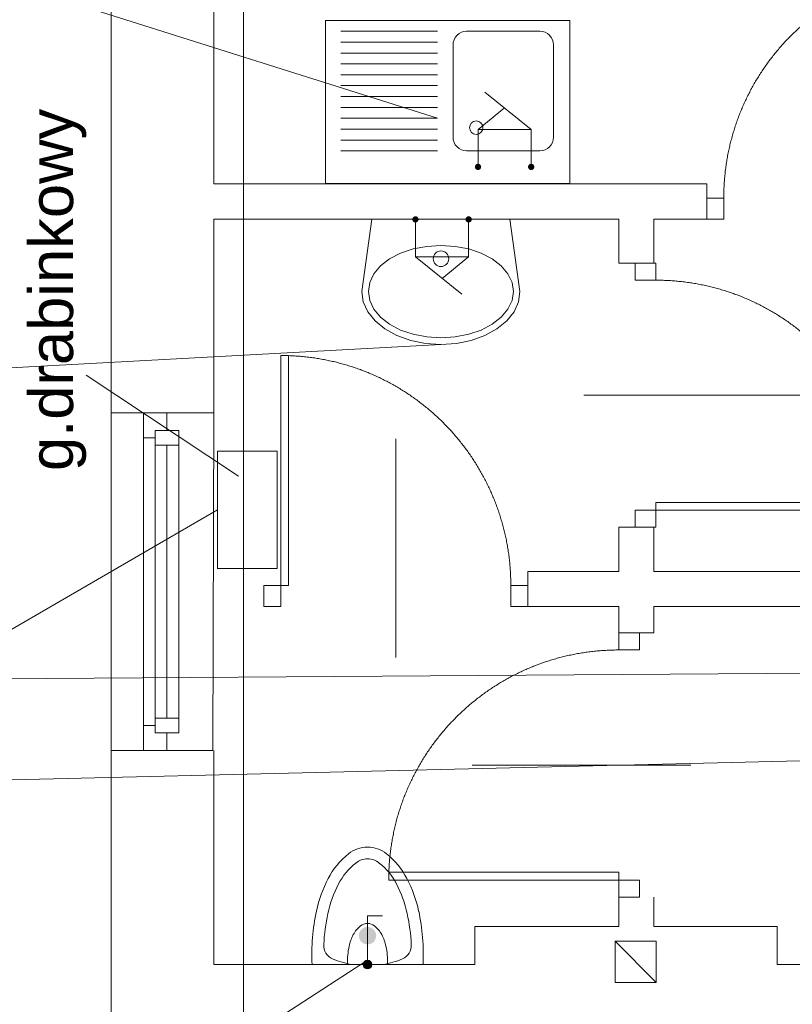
# Model space of a CAD drawing. Header units: millimetres. Extents: x -55054 to 44305, y -132338 to 49528.
# Tile 66 of 72: x 26806 to 29440, y -35694 to -32339. Entities that reach past the tile are written whole.
import ezdxf
from ezdxf import colors
from ezdxf.entities.mleader import LeaderData, LeaderLine
from ezdxf.enums import TextEntityAlignment as Align
from ezdxf.math import Vec2, Vec3

# ---------------------------------------------------------------- set-up
doc = ezdxf.new("R2010")
doc.units = ezdxf.units.MM
doc.header["$LTSCALE"] = 100
doc.linetypes.add('DASHDOT', pattern=[25.4, 12.7, -6.35, 0, -6.35])
doc.linetypes.add('Kosów OSP 27-03-2026_xref$0$DASHED', pattern=[0.75, 0.5, -0.25])
for name, color, linetype, lineweight in [('.WK.DEMONTAŻ', 6, 'Continuous', 13), ('.WK_WODA_OPIS', 7, 'Continuous', 13), ('.XREF', 251, 'Continuous', 5), ('A_meble łazienka i kuchnia', 6, 'Continuous', 20), ('Kosów OSP 27-03-2026_xref$0$A_drzwi', 8, 'Continuous', 5), ('Kosów OSP 27-03-2026_xref$0$A_meble łaz kuch', 8, 'Continuous', 5), ('Kosów OSP 27-03-2026_xref$0$A_meble łazienka i kuchnia', 8, 'Continuous', 5), ('Kosów OSP 27-03-2026_xref$0$A_okno', 8, 'Continuous', 5), ('Kosów OSP 27-03-2026_xref$0$A_opis pom', 8, 'Continuous', 5), ('Kosów OSP 27-03-2026_xref$0$A_opis stolarki', 8, 'Continuous', 5), ('Kosów OSP 27-03-2026_xref$0$A_SC_MUROWANA_DZIAŁOWA', 8, 'Continuous', 5), ('Kosów OSP 27-03-2026_xref$0$A_scianazew', 8, 'Continuous', 5), ('Kosów OSP 27-03-2026_xref$0$GEB-BEZUG', 8, 'Continuous', 5)]:
    doc.layers.add(name, color=color, linetype=linetype, lineweight=lineweight)
doc.styles.add('Kosów OSP 27-03-2026_xref$0$dar-styl', font='arial.ttf')
doc.styles.add('Kosów OSP 27-03-2026_xref$0$Standard', font='arial.ttf')
doc.styles.add('WYMIARY', font='romans.shx', dxfattribs={"width": 0.7})

# ---------------------------------------------------------------- blocks, each defined once
blk = doc.blocks.new('_None')
blk = doc.blocks.new('*U165')
at = {"color": 0}
for p, q in [((-28.55, -9.5), (-28.55, -6.5)), ((-28.55, -6.5), (59.45, -6.5)), ((59.45, -6.5), (59.45, -9.5)), ((-28.55, -9.5), (59.45, -9.5))]:
    blk.add_line(p, q, dxfattribs=at)
for points in [[(-36.55, 0), (-36.55, -6.5), (-28.55, -6.5), (-28.55, 0)], [(-36.55, -94.5), (-36.55, -101), (-28.55, -101), (-28.55, -94.5)]]:
    blk.add_lwpolyline(points, close=True, dxfattribs=at)
at = {"color": 0, "linetype": 'Kosów OSP 27-03-2026_xref$0$DASHED', "ltscale": 15}
blk.add_arc((-28.55, -6.5), 88, 270, 358.0464, dxfattribs=at)
at = {"layer": 'Kosów OSP 27-03-2026_xref$0$A_opis stolarki'}
blk.add_line((-56.09, -50.5), (27.54, -50.5), dxfattribs=at)
at = {"layer": 'Kosów OSP 27-03-2026_xref$0$A_opis stolarki', "ltscale": 0.5, "style": 'Kosów OSP 27-03-2026_xref$0$dar-styl', "text_generation_flag": 2}
blk.add_attdef('ODPORNOŚĆ_OGNIOWA', text='', height=15, rotation=85.9367, dxfattribs=at).set_placement((-55.81, -47.55), align=Align.TOP_CENTER)
at = {"layer": 'Kosów OSP 27-03-2026_xref$0$A_opis stolarki', "ltscale": 0.5, "style": 'Kosów OSP 27-03-2026_xref$0$dar-styl'}
blk.add_attdef('SYMBOL_DRZWI1', text='', height=14, dxfattribs=at).set_placement((-16.77, -50.5), align=Align.BOTTOM_CENTER)
blk.add_attdef('SYMBOL_DRZWI2', text='', height=14, dxfattribs=at).set_placement((-16.77, -53.5), align=Align.TOP_CENTER)
blk = doc.blocks.new('*U164')
at = {"color": 0}
for p, q in [((-28.55, -91.5), (-28.55, -94.5)), ((-28.55, -91.5), (59.45, -91.5)), ((59.45, -94.5), (59.45, -91.5)), ((-28.55, -94.5), (59.45, -94.5))]:
    blk.add_line(p, q, dxfattribs=at)
for points in [[(-36.55, -6.5), (-36.55, 0), (-28.55, 0), (-28.55, -6.5)], [(-36.55, -101), (-36.55, -94.5), (-28.55, -94.5), (-28.55, -101)]]:
    blk.add_lwpolyline(points, close=True, dxfattribs=at)
at = {"color": 0, "linetype": 'Kosów OSP 27-03-2026_xref$0$DASHED', "ltscale": 15}
blk.add_arc((-28.55, -94.5), 88, 1.9536, 90, dxfattribs=at)
at = {"layer": 'Kosów OSP 27-03-2026_xref$0$A_opis stolarki'}
blk.add_line((-56.09, -50.5), (27.54, -50.5), dxfattribs=at)
at = {"layer": 'Kosów OSP 27-03-2026_xref$0$A_opis stolarki', "ltscale": 0.5, "style": 'Kosów OSP 27-03-2026_xref$0$dar-styl', "text_generation_flag": 2}
blk.add_attdef('ODPORNOŚĆ_OGNIOWA', text='', height=15, rotation=85.9367, dxfattribs=at).set_placement((-55.81, -47.55), align=Align.TOP_CENTER)
at = {"layer": 'Kosów OSP 27-03-2026_xref$0$A_opis stolarki', "ltscale": 0.5, "style": 'Kosów OSP 27-03-2026_xref$0$dar-styl'}
blk.add_attdef('SYMBOL_DRZWI1', text='', height=14, dxfattribs=at).set_placement((-16.77, -50.5), align=Align.BOTTOM_CENTER)
blk.add_attdef('SYMBOL_DRZWI2', text='', height=14, dxfattribs=at).set_placement((-16.77, -53.5), align=Align.TOP_CENTER)
blk = doc.blocks.new('*U166')
at = {"color": 0}
for p, q in [((0, -6.5), (-88, -6.5)), ((-88, -6.5), (-88, -9.5)), ((0, -9.5), (0, -6.5)), ((0, -9.5), (-88, -9.5))]:
    blk.add_line(p, q, dxfattribs=at)
for points in [[(8, 0), (8, -6.5), (0, -6.5), (0, 0)], [(8, -94.5), (8, -101), (0, -101), (0, -94.5)]]:
    blk.add_lwpolyline(points, close=True, dxfattribs=at)
at = {"color": 0, "linetype": 'Kosów OSP 27-03-2026_xref$0$DASHED', "ltscale": 15}
blk.add_arc((0, -6.5), 88, 181.9536, 270, dxfattribs=at)
at = {"layer": 'Kosów OSP 27-03-2026_xref$0$A_opis stolarki'}
blk.add_line((-56.09, -50.5), (27.54, -50.5), dxfattribs=at)
at = {"layer": 'Kosów OSP 27-03-2026_xref$0$A_opis stolarki', "ltscale": 0.5, "style": 'Kosów OSP 27-03-2026_xref$0$dar-styl'}
blk.add_attdef('ODPORNOŚĆ_OGNIOWA', text='', height=15, rotation=274.0633, dxfattribs=at).set_placement((27.26, -47.55), align=Align.TOP_CENTER)
blk.add_attdef('SYMBOL_DRZWI1', text='', height=14, dxfattribs=at).set_placement((-16.77, -50.5), align=Align.BOTTOM_CENTER)
blk.add_attdef('SYMBOL_DRZWI2', text='', height=14, dxfattribs=at).set_placement((-16.77, -53.5), align=Align.TOP_CENTER)
blk = doc.blocks.new('Kosów OSP 27-03-2026_xref$0$LAV_FLAT_BACK-OVAL_8')
at = {"color": 0, "linetype": 'Continuous'}
for p, q in [((-0.266, 0.2792), (-0.305, 0)), ((0.266, 0.2792), (-0.266, 0.2792)), ((-0.2658, 0.2788), (-0.266, 0.2788)), ((0.266, 0.2788), (0.2658, 0.2788)), ((0.3043, 0), (0.266, 0.2792)), ((-0.1553, 0.1479), (-0.107, 0.1643)), ((-0.107, 0.1643), (-0.0545, 0.1744)), ((-0.0545, 0.1744), (0, 0.1779)), ((0, 0.1779), (0.0545, 0.1744)), ((0.0545, 0.1744), (0.107, 0.1643)), ((0.107, 0.1643), (0.1553, 0.1479)), ((-0.2325, 0.0988), (-0.1977, 0.1258)), ((-0.1977, 0.1258), (-0.1553, 0.1479)), ((0.1553, 0.1479), (0.1977, 0.1258)), ((0.1977, 0.1258), (0.2325, 0.0988)), ((-0.2583, 0.0681), (-0.2325, 0.0988)), ((0.2325, 0.0988), (0.2583, 0.0681)), ((-0.2742, 0.0347), (-0.2583, 0.0681)), ((0.2583, 0.0681), (0.2742, 0.0347)), ((-0.2796, 0), (-0.2742, 0.0347)), ((0.2742, 0.0347), (0.2789, 0)), ((0.2789, 0), (0.2742, -0.0347)), ((0.2992, -0.0397), (0.3043, 0)), ((-0.305, 0), (-0.2992, -0.0397)), ((-0.2742, -0.0347), (-0.2796, 0)), ((-0.2583, -0.0681), (-0.2742, -0.0347)), ((0.2742, -0.0347), (0.2583, -0.0681)), ((-0.2992, -0.0397), (-0.2818, -0.0778)), ((-0.2325, -0.0988), (-0.2583, -0.0681)), ((0.2583, -0.0681), (0.2325, -0.0988)), ((0.2818, -0.0778), (0.2992, -0.0397)), ((-0.2818, -0.0778), (-0.2536, -0.1129)), ((-0.2536, -0.1129), (-0.2157, -0.1437)), ((-0.1977, -0.1258), (-0.2325, -0.0988)), ((0.2325, -0.0988), (0.1977, -0.1258)), ((0.2157, -0.1437), (0.2536, -0.1129)), ((0.2536, -0.1129), (0.2818, -0.0778)), ((-0.2157, -0.1437), (-0.1695, -0.169)), ((-0.1553, -0.1479), (-0.1977, -0.1258)), ((-0.107, -0.1643), (-0.1553, -0.1479)), ((0.1553, -0.1479), (0.107, -0.1643)), ((0.1977, -0.1258), (0.1553, -0.1479)), ((0.1695, -0.169), (0.2157, -0.1437)), ((-0.1695, -0.169), (-0.1167, -0.1878)), ((-0.1167, -0.1878), (-0.0595, -0.1994)), ((-0.0545, -0.1744), (-0.107, -0.1643)), ((0, -0.1779), (-0.0545, -0.1744)), ((0.0545, -0.1744), (0, -0.1779)), ((0.107, -0.1643), (0.0545, -0.1744)), ((0.0595, -0.1994), (0.1167, -0.1878)), ((0.1167, -0.1878), (0.1695, -0.169)), ((-0.0595, -0.1994), (0, -0.2033)), ((0, -0.2033), (0.0595, -0.1994))]:
    blk.add_line(p, q, dxfattribs=at)
blk.add_circle((0, 0.1267), 0.03, dxfattribs=at)
blk = doc.blocks.new('Kosów OSP 27-03-2026_xref$0$zlew_1KO')
for points in [[(0, 60), (0, 0), (90, 0), (90, 60), (0, 60)], [(48.77, 48), (84.36, 48)], [(48.77, 44), (84.36, 44)], [(48.77, 40), (84.36, 40)], [(48.77, 36), (84.36, 36)], [(48.77, 32), (84.36, 32)], [(48.77, 28), (84.36, 28)], [(48.77, 24), (84.36, 24)], [(48.77, 20), (84.36, 20)], [(48.77, 16), (84.36, 16)], [(48.77, 12), (84.36, 12)], [(48.77, 8), (84.36, 8)], [(48.77, 4), (84.36, 4)]]:
    blk.add_lwpolyline(points)
blk.add_lwpolyline([(6, 43), (6, 9, 0.414214), (11, 4), (38, 4, 0.414214), (43, 9), (43, 43, 0.414214), (38, 48), (11, 48, 0.414214)], format="xyb", close=True)
blk.add_circle((34.46, 39.46), 2.46)
blk = doc.blocks.new('Kosów OSP 27-03-2026_xref')
at = {"linetype": 'Kosów OSP 27-03-2026_xref$0$DASHED', "ltscale": 50}
blk.add_lwpolyline([(5187.03, 453.08), (5152.03, 453.08), (5152.03, 338.08), (5186.61, 338.08)], close=True, dxfattribs=at)
at = {"layer": 'Kosów OSP 27-03-2026_xref$0$A_meble łazienka i kuchnia'}
for p, q in [((5143.48, 465.88), (5195.4, 431.55)), ((5188.25, 400.02), (5188.25, 440.02)), ((5188.25, 440.02), (5208.58, 440.02)), ((5208.58, 440.02), (5208.58, 400.02)), ((5208.58, 400.02), (5188.13, 400.02))]:
    blk.add_line(p, q, dxfattribs=at)
at = {"layer": 'Kosów OSP 27-03-2026_xref$0$A_okno'}
for p, q in [((5163.03, 444.58, 0), (5163.03, 453.08, 0)), ((5171.03, 453.08, 0), (5171.03, 447.08, 0)), ((5167.03, 447.08, 0), (5175.03, 447.08, 0)), ((5167.03, 442.08, 0), (5167.03, 447.08, 0)), ((5171.03, 447.08, 0), (5167.03, 447.08, 0)), ((5167.03, 447.08, 0), (5167.03, 395.58, -0.02)), ((5175.03, 395.58, -0.02), (5175.03, 447.08, 0)), ((5175.03, 447.08, 0), (5175.03, 442.08, 0)), ((5167.03, 444.58, 0), (5163.03, 444.58, 0)), ((5163.03, 395.58, -0.02), (5163.03, 444.58, 0)), ((5170.53, 442.08, 0), (5167.03, 442.08, 0)), ((5175.03, 442.08, 0), (5167.03, 442.08, 0)), ((5171.03, 442.08, 0), (5171.03, 395.58, -0.02)), ((5175.03, 442.08, 0), (5171.53, 442.08, 0)), ((5163.03, 338.08, -0.05), (5163.03, 395.58, -0.02)), ((5167.03, 395.58, -0.02), (5167.03, 344.08, -0.04)), ((5171.03, 395.58, -0.02), (5171.03, 349.08, -0.04)), ((5175.03, 344.08, -0.05), (5175.03, 395.58, -0.02)), ((5167.03, 349.08, -0.04), (5175.03, 349.08, -0.04)), ((5167.03, 346.58, -0.04), (5163.03, 346.58, -0.04)), ((5175.03, 344.08, -0.04), (5167.03, 344.08, -0.04)), ((5171.03, 338.08, -0.04), (5171.03, 344.08, -0.04))]:
    blk.add_line(p, q, dxfattribs=at)
at = {"layer": 'Kosów OSP 27-03-2026_xref$0$A_SC_MUROWANA_DZIAŁOWA'}
for p, q in [((5355.03, 531.08), (5187.03, 531.08)), ((5325.03, 519.08), (5187.03, 519.08)), ((5355.03, 519.08), (5337.03, 519.08)), ((5337.03, 504.08), (5325.03, 504.08)), ((5337.03, 414.08), (5325.03, 414.08)), ((5325.03, 399.08), (5294.03, 399.08)), ((5481.03, 399.08), (5337.03, 399.08)), ((5325.03, 387.08), (5294.03, 387.08)), ((5469.03, 387.08), (5337.03, 387.08)), ((5337.03, 378.08), (5325.03, 378.08)), ((5323.77, 273.02), (5323.77, 259.02)), ((5337.77, 273.02), (5323.77, 273.02)), ((5323.77, 273.02), (5337.77, 259.02)), ((5337.77, 259.02), (5337.77, 273.02)), ((5323.77, 259.02), (5337.77, 259.02))]:
    blk.add_line(p, q, dxfattribs=at)
for points in [[(5355.03, 531.08), (5355.03, 519.08)], [(5325.03, 519.08), (5325.03, 504.08)], [(5337.03, 519.08), (5337.03, 504.08)], [(5325.03, 414.08), (5325.03, 399.08)], [(5337.03, 414.08), (5337.03, 399.08)], [(5294.03, 399.08), (5294.03, 387.08)], [(5325.03, 387.08), (5325.03, 378.08)], [(5337.03, 387.08), (5337.03, 378.08)], [(5325.03, 288.08), (5325.03, 278.08)], [(5337.03, 288.08), (5337.03, 278.08)], [(5276.03, 278.08), (5276.03, 265.08)], [(5276.03, 278.08), (5325.03, 278.08)], [(5337.03, 278.08), (5379.03, 278.08)], [(5379.03, 278.08), (5379.03, 265.08)], [(5187.03, 265.08), (5276.03, 265.08)], [(5379.03, 265.08), (5469.03, 265.08)]]:
    blk.add_lwpolyline(points, dxfattribs=at)
at = {"layer": 'Kosów OSP 27-03-2026_xref$0$A_scianazew'}
for p, q in [((5152.03, 602.08), (5152.03, 453.08)), ((5152.03, 338.08), (5152.03, 168.08)), ((5187.03, 338.08), (5187.03, 265.08))]:
    blk.add_line(p, q, dxfattribs=at)
for points in [[(5187.03, 602.08), (5187.03, 531.08)], [(5187.03, 519.08), (5187.03, 453.08)]]:
    blk.add_lwpolyline(points, dxfattribs=at)
at = {"layer": 'Kosów OSP 27-03-2026_xref$0$GEB-BEZUG'}
blk.add_lwpolyline([(6046.59, -205.03), (6046.59, -158.97), (5659.52, -158.97), (5659.52, -28.86), (5197.12, -28.86), (5197.12, 785.47)], dxfattribs=at)
at = {"layer": 'Kosów OSP 27-03-2026_xref$0$A_drzwi', "xscale": 0.8910891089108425, "yscale": 0.8910891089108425, "zscale": 0.8910891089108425}
for name, p, rotation in [('*U164', (5355.03, 551.65), 89.99999999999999), ('*U166', (5337.72, 414.08), 180), ('*U165', (5204.03, 419.65), 89.99999999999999), ('*U165', (5299.59, 288.08), 180)]:
    blk.add_blockref(name, p, dxfattribs=dict(at, rotation=rotation))
at = {"layer": 'Kosów OSP 27-03-2026_xref$0$A_meble łaz kuch'}
for name, p, xscale, yscale, zscale, rotation in [('Kosów OSP 27-03-2026_xref$0$zlew_1KO', (5308.37, 586.81, -0.03), 0.926099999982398, 0.926099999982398, 0.926099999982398, 180), ('Kosów OSP 27-03-2026_xref$0$LAV_FLAT_BACK-OVAL_8', (5264.43, 494.39), 88.45642911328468, 88.45642911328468, 88.45642911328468, 360)]:
    blk.add_blockref(name, p, dxfattribs=dict(at, xscale=xscale, yscale=yscale, zscale=zscale, rotation=rotation))
at = {"layer": 'Kosów OSP 27-03-2026_xref$0$A_opis pom', "insert": (5124.03, 433.26, 0.09), "char_height": 15, "width": 119.0753, "attachment_point": 1, "rotation": 90, "style": 'Kosów OSP 27-03-2026_xref$0$Standard'}
blk.add_mtext('g.drabinkowy', dxfattribs=at)
blk = doc.blocks.new('LAV_FLAT_BACK-OVAL_8')
at = {"color": 0, "linetype": 'Continuous'}
for p, q in [((-0.266, 0.2792), (-0.305, 0)), ((0.266, 0.2792), (-0.266, 0.2792)), ((-0.2658, 0.2788), (-0.266, 0.2788)), ((0.266, 0.2788), (0.2658, 0.2788)), ((0.3043, 0), (0.266, 0.2792)), ((-0.1553, 0.1479), (-0.107, 0.1643)), ((-0.107, 0.1643), (-0.0545, 0.1744)), ((-0.0545, 0.1744), (0, 0.1779)), ((0, 0.1779), (0.0545, 0.1744)), ((0.0545, 0.1744), (0.107, 0.1643)), ((0.107, 0.1643), (0.1553, 0.1479)), ((-0.2325, 0.0988), (-0.1977, 0.1258)), ((-0.1977, 0.1258), (-0.1553, 0.1479)), ((0.1553, 0.1479), (0.1977, 0.1258)), ((0.1977, 0.1258), (0.2325, 0.0988)), ((-0.2583, 0.0681), (-0.2325, 0.0988)), ((0.2325, 0.0988), (0.2583, 0.0681)), ((-0.2742, 0.0347), (-0.2583, 0.0681)), ((0.2583, 0.0681), (0.2742, 0.0347)), ((-0.2796, 0), (-0.2742, 0.0347)), ((0.2742, 0.0347), (0.2789, 0)), ((0.2789, 0), (0.2742, -0.0347)), ((0.2992, -0.0397), (0.3043, 0)), ((-0.305, 0), (-0.2992, -0.0397)), ((-0.2742, -0.0347), (-0.2796, 0)), ((-0.2583, -0.0681), (-0.2742, -0.0347)), ((0.2742, -0.0347), (0.2583, -0.0681)), ((-0.2992, -0.0397), (-0.2818, -0.0778)), ((-0.2325, -0.0988), (-0.2583, -0.0681)), ((0.2583, -0.0681), (0.2325, -0.0988)), ((0.2818, -0.0778), (0.2992, -0.0397)), ((-0.2818, -0.0778), (-0.2536, -0.1129)), ((-0.2536, -0.1129), (-0.2157, -0.1437)), ((-0.1977, -0.1258), (-0.2325, -0.0988)), ((0.2325, -0.0988), (0.1977, -0.1258)), ((0.2157, -0.1437), (0.2536, -0.1129)), ((0.2536, -0.1129), (0.2818, -0.0778)), ((-0.2157, -0.1437), (-0.1695, -0.169)), ((-0.1553, -0.1479), (-0.1977, -0.1258)), ((-0.107, -0.1643), (-0.1553, -0.1479)), ((0.1553, -0.1479), (0.107, -0.1643)), ((0.1977, -0.1258), (0.1553, -0.1479)), ((0.1695, -0.169), (0.2157, -0.1437)), ((-0.1695, -0.169), (-0.1167, -0.1878)), ((-0.1167, -0.1878), (-0.0595, -0.1994)), ((-0.0545, -0.1744), (-0.107, -0.1643)), ((0, -0.1779), (-0.0545, -0.1744)), ((0.0545, -0.1744), (0, -0.1779)), ((0.107, -0.1643), (0.0545, -0.1744)), ((0.0595, -0.1994), (0.1167, -0.1878)), ((0.1167, -0.1878), (0.1695, -0.169)), ((-0.0595, -0.1994), (0, -0.2033)), ((0, -0.2033), (0.0595, -0.1994))]:
    blk.add_line(p, q, dxfattribs=at)
blk.add_circle((0, 0.1267), 0.03, dxfattribs=at)
blk = doc.blocks.new('zlew_1KO')
for points in [[(0, 60), (0, 0), (90, 0), (90, 60), (0, 60)], [(48.77, 48), (84.36, 48)], [(48.77, 44), (84.36, 44)], [(48.77, 40), (84.36, 40)], [(48.77, 36), (84.36, 36)], [(48.77, 32), (84.36, 32)], [(48.77, 28), (84.36, 28)], [(48.77, 24), (84.36, 24)], [(48.77, 20), (84.36, 20)], [(48.77, 16), (84.36, 16)], [(48.77, 12), (84.36, 12)], [(48.77, 8), (84.36, 8)], [(48.77, 4), (84.36, 4)]]:
    blk.add_lwpolyline(points)
blk.add_lwpolyline([(6, 43), (6, 9, 0.414214), (11, 4), (38, 4, 0.414214), (43, 9), (43, 43, 0.414214), (38, 48), (11, 48, 0.414214)], format="xyb", close=True)
blk.add_circle((34.46, 39.46), 2.46)
blk = doc.blocks.new('pisuar + pole')
blk.add_line((698194.63, -5216495.83, 0), (698232.45, -5216495.83, 0))
at = {"extrusion": (-3.75977e-07, 1.28026e-07, 1)}
for centre, radius, start, end in [((698264.32, -5216499.37, -0.93), 69.78, 177.0974, 192.1785), ((698203.62, -5216502.41, -0.93), 5, 113.2645, 182.8697), ((698213.54, -5216525.49, -0.93), 30.13, 100.097, 113.2645), ((698231.46, -5216496.82, -0.93), 24.77, 178.4684, 192.2719), ((698213.54, -5216525.49, -0.93), 30.13, 66.7355, 79.903), ((698195.62, -5216496.82, -0.93), 24.77, 347.7281, 1.5316), ((698223.47, -5216502.41, -0.93), 5, 357.1303, 66.7355), ((698162.76, -5216499.37, -0.93), 69.78, 347.8215, 2.9026), ((698222.59, -5216498.75, -0.93), 15.7, 192.2719, 207.706), ((698204.49, -5216498.75, -0.93), 15.7, 332.294, 347.7281), ((698264.32, -5216499.37, -0.93), 65.78, 182.8697, 192.1785), ((698162.76, -5216499.37, -0.93), 65.78, 347.8215, 357.1303), ((698217.01, -5216501.68, -0.93), 9.39, 207.706, 231.735), ((698210.07, -5216501.68, -0.93), 9.39, 308.265, 332.294), ((698213.54, -5216506.08, -0.93), 3.79, 231.735, 270), ((698213.54, -5216506.08, -0.93), 3.79, 270, 308.265), ((698239.19, -5216504.79, -0.93), 44.07, 192.1785, 207.5207), ((698239.19, -5216504.79, -0.93), 40.07, 192.1785, 207.5207), ((698187.9, -5216504.79, -0.93), 40.07, 332.4793, 347.8215), ((698187.9, -5216504.79, -0.93), 44.07, 332.4793, 347.8215), ((698223.37, -5216513.03, -0.93), 26.23, 207.5207, 231.5154), ((698223.37, -5216513.03, -0.93), 22.23, 207.5207, 231.5154), ((698203.71, -5216513.03, -0.93), 22.23, 308.4846, 332.4793), ((698203.71, -5216513.03, -0.93), 26.23, 308.4846, 332.4793), ((698213.54, -5216525.4, -0.93), 6.44, 231.5154, 270), ((698213.54, -5216525.4, -0.93), 6.44, 270, 308.4846), ((698213.54, -5216525.4, -0.93), 10.44, 231.5154, 270), ((698213.54, -5216525.4, -0.93), 10.44, 270, 308.4846)]:
    blk.add_arc(centre, radius, start, end, dxfattribs=at)
blk = doc.blocks.new('wylewka U ZL')
at = {"ltscale": 0.5}
h = blk.add_hatch(color=256, dxfattribs=at)
edge = h.paths.add_edge_path()
edge.add_arc((-127.4, 90.6), 10.8, -270, 90, ccw=False)
h = blk.add_hatch(color=256, dxfattribs=at)
edge = h.paths.add_edge_path()
edge.add_arc((-127.4, -90.6), 10.8, -270, 90, ccw=False)
for p, q in [((0, 90.6), (-128.3, 90.6)), ((0, 0), (0, 90.6)), ((0, 90.6), (127.7, -67.2))]:
    blk.add_line(p, q, dxfattribs=at)
at = {"linetype": 'DASHDOT', "ltscale": 3}
for p, q in [((0, 0), (0, -90.6)), ((73.4, 0), (0, -90.6)), ((0, -90.6), (-128.3, -90.6))]:
    blk.add_line(p, q, dxfattribs=at)
blk = doc.blocks.new('zawór WC P')
at = {"ltscale": 0.5}
h = blk.add_hatch(color=256, dxfattribs=at)
edge = h.paths.add_edge_path()
edge.add_arc((-98.5, 0), 29.7, 90.0003, 450.0003)
h = blk.add_hatch(color=256, dxfattribs=at)
edge = h.paths.add_edge_path()
edge.add_arc((0, 0), 14.8, 0, 360)
for p in [(-165.9, 51.3), (-14.8, 0)]:
    blk.add_line(p, (-165.9, 0), dxfattribs=at)
blk.add_circle((0, 0), 14.8, dxfattribs=at)

msp = doc.modelspace()

# ---------------------------------------------------------------- linework, layer by layer
at = {"layer": 'A_meble łazienka i kuchnia'}
for p, q in [((27480.1, -34208.9, -141.5), (27480.1, -33808.9, -141.5)), ((27480.1, -33808.9, -141.5), (27683.4, -33808.9, -141.5)), ((27683.4, -33808.9, -141.5), (27683.4, -34208.9, -141.5)), ((27683.4, -34208.9, -141.5), (27478.9, -34208.9, -141.5))]:
    msp.add_line(p, q, dxfattribs=at)

# ---------------------------------------------------------------- block references
at = {"layer": '.WK.DEMONTAŻ', "lineweight": 13, "xscale": -1, "rotation": 269.9999999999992}
msp.add_blockref('wylewka U ZL', (28458.8, -32712.7, -141.5), dxfattribs=at)
at = {"layer": '.WK.DEMONTAŻ', "lineweight": 13, "extrusion": (-7.46104e-07, 2.27738e-09, 1), "xscale": 10, "yscale": 10, "zscale": 10, "rotation": 180.0000003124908}
msp.add_blockref('pisuar + pole', (7010127.3, -52200516.6, -141.5), dxfattribs=at)
at = {"layer": '.WK.DEMONTAŻ', "lineweight": 13, "rotation": 269.9999999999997}
msp.add_blockref('zawór WC P', (27991.5, -35558.3, -141.5), dxfattribs=at)
at = {"layer": '.XREF', "xscale": 10, "yscale": 10, "zscale": 10}
msp.add_blockref('Kosów OSP 27-03-2026_xref', (-24402.4, -38209.1, -141.5), dxfattribs=at)

# ---------------------------------------------------------------- next in the draw order: leaders
at = {"layer": '.WK_WODA_OPIS'}
ml = msp.add_multileader_mtext('Standard', dxfattribs=at)
ml.set_content('\\W0.5;Demontaż zlewu\\PZaślepienie podejść w posadzce\\P', color=256, style='WYMIARY')
ml.set_leader_properties(linetype='ByLayer', lineweight=-1)
ml.set_arrow_properties(name='NONE')
ml.build(insert=Vec2(0, 0))
ml.multileader.update_dxf_attribs({"text_left_attachment_type": 6, "text_right_attachment_type": 6, "dogleg_length": 86.4, "arrow_head_size": 40})
ctx = ml.context
ctx.base_point, ctx.char_height, ctx.arrow_head_size, ctx.landing_gap_size, ctx.plane_origin = Vec3(25171.6, -32208.1, 3799.8), 120, 40, 10, Vec3(-6985200.7, 52148285.3, 3799.8)
ctx.left_attachment, ctx.right_attachment = 6, 6
notes = []
notes.append((ctx, [(0, (1, 1, 0), (26755.1, -32208.1, 3799.8), (-1, 0), 86.4, [(0, [(28229.6, -32674.4, 3799.8)], 0, [])])]))
ctx.mtext.insert, ctx.mtext.line_spacing_style = Vec3(25181.6, -32048.1, 3799.8), 2
ctx.mtext.has_bg_fill, ctx.mtext.bg_color, ctx.mtext.bg_scale_factor, ctx.mtext.bg_transparency, ctx.mtext.use_window_bg_color = 1, -1027028792, 1.5, 0, 1
ml = msp.add_multileader_mtext('Standard', dxfattribs=at)
ml.set_content('\\W0.5;Demontaż miski ustępowej\\PZaślepienie podejść w posadzce i ścianie\\P', color=256, style='WYMIARY')
ml.set_leader_properties(linetype='ByLayer', lineweight=-1)
ml.set_arrow_properties(name='NONE')
ml.build(insert=Vec2(0, 0))
ml.multileader.update_dxf_attribs({"text_left_attachment_type": 6, "text_right_attachment_type": 6, "dogleg_length": 86.4, "arrow_head_size": 40})
ctx = ml.context
ctx.base_point, ctx.char_height, ctx.arrow_head_size, ctx.landing_gap_size, ctx.plane_origin = Vec3(24683.9, -34930.4, 3799.8), 120, 40, 10, Vec3(-6985179.9, 52145303, 3799.8)
ctx.left_attachment, ctx.right_attachment = 6, 6
notes.append((ctx, [(0, (1, 1, 0), (26715.9, -34930.4, 3799.8), (-1, 0), 86.4, [(0, [(30177.1, -34847.5, 3799.8)], 0, [])])]))
ctx.mtext.insert, ctx.mtext.line_spacing_style = Vec3(24693.9, -34770.4, 3799.8), 2
ctx.mtext.has_bg_fill, ctx.mtext.bg_color, ctx.mtext.bg_scale_factor, ctx.mtext.bg_transparency, ctx.mtext.use_window_bg_color = 1, -1027028792, 1.5, 0, 1
for ctx, leaders in notes:
    for number, flags, end, landing, length, lines in leaders:
        leader = LeaderData()
        leader.index, (leader.has_last_leader_line, leader.has_dogleg_vector, leader.attachment_direction) = number, flags
        leader.last_leader_point, leader.dogleg_vector, leader.dogleg_length = Vec3(end), Vec3(landing), length
        for number, points, colour, breaks in lines:
            line = LeaderLine()
            line.index, line.vertices, line.color, line.breaks = number, Vec3.list(points), colors.encode_raw_color(colour), breaks
            leader.lines.append(line)
        ctx.leaders.append(leader)

# ---------------------------------------------------------------- next in the draw order: block references
at = {"layer": '.WK.DEMONTAŻ', "lineweight": 13}
for name, p, xscale, yscale, zscale, rotation in [('zlew_1KO', (28681.3, -32341, -141.8), 9.26099999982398, 9.26099999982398, 9.26099999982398, 180), ('LAV_FLAT_BACK-OVAL_8', (28241.9, -33265.2, -141.5), 884.5642911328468, 884.5642911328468, 884.5642911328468, 360)]:
    msp.add_blockref(name, p, dxfattribs=dict(at, xscale=xscale, yscale=yscale, zscale=zscale, rotation=rotation))
at = {"layer": '.WK.DEMONTAŻ', "lineweight": 13, "xscale": -1, "rotation": 89.99999999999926}
msp.add_blockref('wylewka U ZL', (28245.6, -33146.5, -141.5), dxfattribs=at)

# ---------------------------------------------------------------- next in the draw order: leaders
at = {"layer": '.WK_WODA_OPIS'}
ml = msp.add_multileader_mtext('Standard', dxfattribs=at)
ml.set_content('\\W0.5;Demontaż pisuaru\\PZaślepienie podejść w posadzce i ścianie\\P', color=256, style='WYMIARY')
ml.set_leader_properties(linetype='ByLayer', lineweight=-1)
ml.set_arrow_properties(name='NONE')
ml.build(insert=Vec2(0, 0))
ml.multileader.update_dxf_attribs({"text_left_attachment_type": 6, "text_right_attachment_type": 6, "dogleg_length": 86.4, "arrow_head_size": 40})
ctx = ml.context
ctx.base_point, ctx.char_height, ctx.arrow_head_size, ctx.landing_gap_size, ctx.plane_origin = Vec3(24683.9, -36369.3, 3799.8), 120, 40, 10, Vec3(-6985179.9, 52143944.1, 3799.8)
ctx.left_attachment, ctx.right_attachment = 6, 6
notes = []
notes.append((ctx, [(0, (1, 1, 0), (26715.9, -36369.3, 3799.8), (-1, 0), 86.4, [(0, [(27991.5, -35543.5, 3799.8)], 0, [])])]))
ctx.mtext.insert, ctx.mtext.line_spacing_style = Vec3(24693.9, -36209.3, 3799.8), 2
ctx.mtext.has_bg_fill, ctx.mtext.bg_color, ctx.mtext.bg_scale_factor, ctx.mtext.bg_transparency, ctx.mtext.use_window_bg_color = 1, -1027028792, 1.5, 0, 1
for ctx, leaders in notes:
    for number, flags, end, landing, length, lines in leaders:
        leader = LeaderData()
        leader.index, (leader.has_last_leader_line, leader.has_dogleg_vector, leader.attachment_direction) = number, flags
        leader.last_leader_point, leader.dogleg_vector, leader.dogleg_length = Vec3(end), Vec3(landing), length
        for number, points, colour, breaks in lines:
            line = LeaderLine()
            line.index, line.vertices, line.color, line.breaks = number, Vec3.list(points), colors.encode_raw_color(colour), breaks
            leader.lines.append(line)
        ctx.leaders.append(leader)

# ---------------------------------------------------------------- next in the draw order: leaders
ml = msp.add_multileader_mtext('Standard', dxfattribs=at)
ml.set_content('\\W0.5;Demontaż umywalki\\PZaślepienie podejść w posadzce\\P', color=256, style='WYMIARY')
ml.set_leader_properties(linetype='ByLayer', lineweight=-1)
ml.set_arrow_properties(name='NONE')
ml.build(insert=Vec2(0, 0))
ml.multileader.update_dxf_attribs({"text_left_attachment_type": 6, "text_right_attachment_type": 6, "dogleg_length": 86.4, "arrow_head_size": 40})
ctx = ml.context
ctx.base_point, ctx.char_height, ctx.arrow_head_size, ctx.landing_gap_size, ctx.plane_origin = Vec3(25132.4, -33527.9, 3799.8), 120, 40, 10, Vec3(-6985179.9, 52146705.4, 3799.8)
ctx.left_attachment, ctx.right_attachment = 6, 6
notes = []
notes.append((ctx, [(0, (1, 1, 0), (26715.9, -33527.9, 3799.8), (-1, 0), 86.4, [(0, [(28241.9, -33445, 3799.8)], 0, [])])]))
ctx.mtext.insert, ctx.mtext.line_spacing_style = Vec3(25142.4, -33367.9, 3799.8), 2
ctx.mtext.has_bg_fill, ctx.mtext.bg_color, ctx.mtext.bg_scale_factor, ctx.mtext.bg_transparency, ctx.mtext.use_window_bg_color = 1, -1027028792, 1.5, 0, 1
for ctx, leaders in notes:
    for number, flags, end, landing, length, lines in leaders:
        leader = LeaderData()
        leader.index, (leader.has_last_leader_line, leader.has_dogleg_vector, leader.attachment_direction) = number, flags
        leader.last_leader_point, leader.dogleg_vector, leader.dogleg_length = Vec3(end), Vec3(landing), length
        for number, points, colour, breaks in lines:
            line = LeaderLine()
            line.index, line.vertices, line.color, line.breaks = number, Vec3.list(points), colors.encode_raw_color(colour), breaks
            leader.lines.append(line)
        ctx.leaders.append(leader)

# ---------------------------------------------------------------- next in the draw order: leaders
ml = msp.add_multileader_mtext('Standard', dxfattribs=at)
ml.set_content('\\W0.5;Demontaż grzejnika', color=256, style='WYMIARY')
ml.set_leader_properties(linetype='ByLayer', lineweight=-1)
ml.set_arrow_properties(name='NONE')
ml.build(insert=Vec2(0, 0))
ml.multileader.update_dxf_attribs({"text_left_attachment_type": 6, "text_right_attachment_type": 6, "dogleg_length": 86.4, "arrow_head_size": 40})
ctx = ml.context
ctx.base_point, ctx.char_height, ctx.arrow_head_size, ctx.landing_gap_size, ctx.plane_origin = Vec3(25498, -34585.7, 3799.8), 120, 40, 10, Vec3(-6985411.4, 52145727.6, 3799.8)
ctx.left_attachment, ctx.right_attachment = 6, 6
notes = []
notes.append((ctx, [(0, (1, 1, 0), (26484.4, -34585.7, 3799.8), (-1, 0), 86.4, [(0, [(30407.9, -34559.4, 3799.8)], 0, [])])]))
ctx.mtext.insert, ctx.mtext.line_spacing_style = Vec3(25508, -34425.7, 3799.8), 2
ctx.mtext.has_bg_fill, ctx.mtext.bg_color, ctx.mtext.bg_scale_factor, ctx.mtext.bg_transparency, ctx.mtext.use_window_bg_color = 1, -1027028792, 1.5, 0, 1
for ctx, leaders in notes:
    for number, flags, end, landing, length, lines in leaders:
        leader = LeaderData()
        leader.index, (leader.has_last_leader_line, leader.has_dogleg_vector, leader.attachment_direction) = number, flags
        leader.last_leader_point, leader.dogleg_vector, leader.dogleg_length = Vec3(end), Vec3(landing), length
        for number, points, colour, breaks in lines:
            line = LeaderLine()
            line.index, line.vertices, line.color, line.breaks = number, Vec3.list(points), colors.encode_raw_color(colour), breaks
            leader.lines.append(line)
        ctx.leaders.append(leader)

# ---------------------------------------------------------------- next in the draw order: linework, layer by layer
msp.add_line((26484.4, -34585.7, 3799.8), (27480.1, -34008.9, -141.5), dxfattribs=at)

doc.saveas('drawing.dxf')
